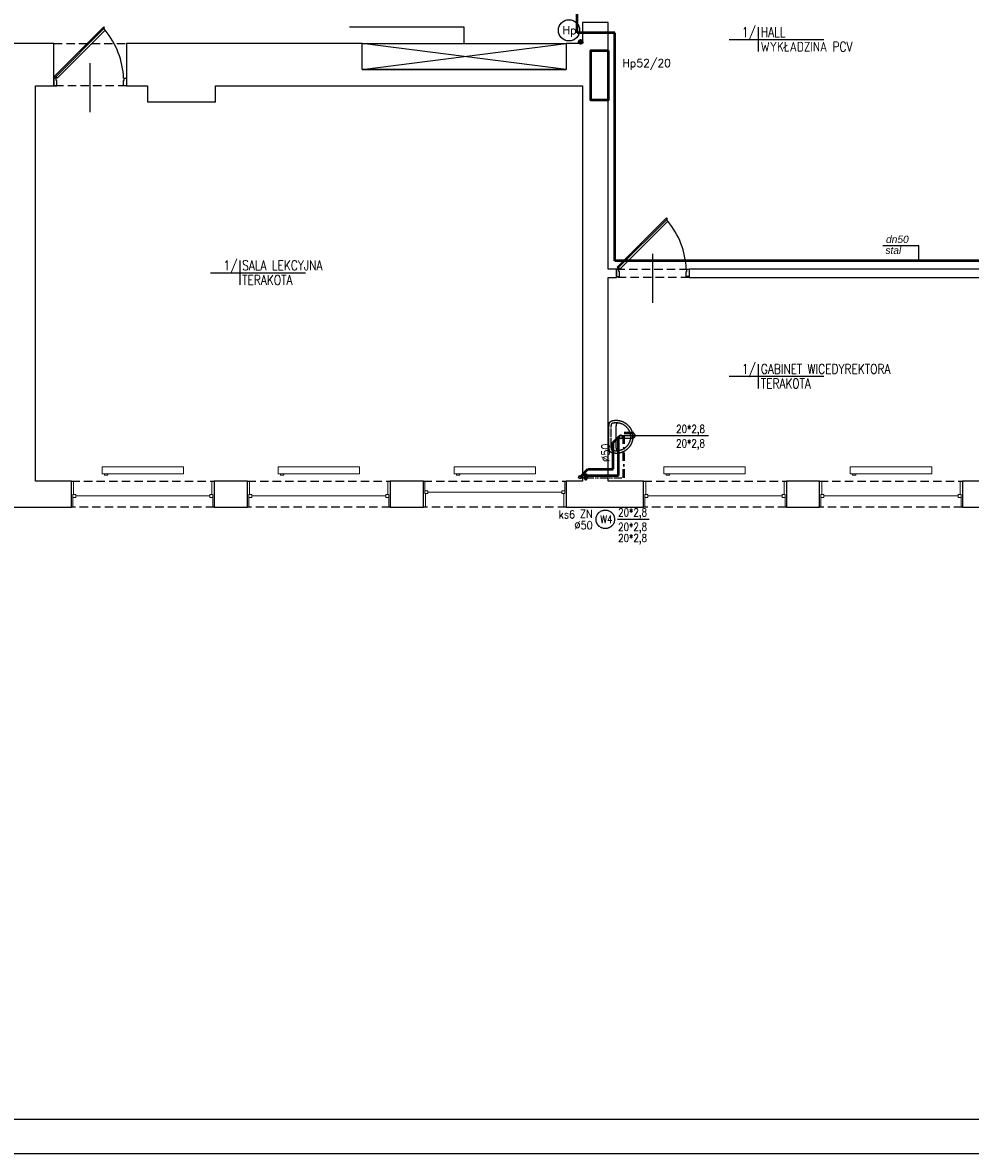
# Model space of a CAD drawing. Header units: millimetres. Extents: x 116 to 15750, y -6945 to 9999.
# Tile 141 of 150: x 3494 to 4926, y 7029 to 8738. Entities that reach past the tile are written whole.
import ezdxf
from ezdxf.enums import TextEntityAlignment as Align

# ---------------------------------------------------------------- set-up
doc = ezdxf.new("R2010")
doc.units = ezdxf.units.MM
for name, pattern in [('ACAD_ISO12W100', [21, 12, -3, 0, -3, 0, -3]), ('DASHDOT', [25.4, 12.7, -6.35, 0, -6.35]), ('DASHED', [19.05, 12.7, -6.35]), ('DASHED2', [0.375, 0.25, -0.125])]:
    doc.linetypes.add(name, pattern=pattern)
doc.layers.get('0').update_dxf_attribs({"color": 252})
for name, color, linetype in [('1-OPIS-POM', 252, 'Continuous'), ('I-DRZWI', 252, 'Continuous'), ('I-NAD', 252, 'DASHED'), ('I-OKNA', 252, 'Continuous'), ('I-OPIS', 252, 'Continuous'), ('I-SCIANA', 252, 'Continuous'), ('I-WIDOK', 252, 'Continuous'), ('IS cwu', 3, 'DASHDOT'), ('IS cwu cyrkulacja', 3, 'ACAD_ISO12W100'), ('IS KAN PODŁCZENIA', 33, 'Continuous'), ('IS KAN_S_OPIS', 2, 'Continuous'), ('IS KAN_SAN_RURY', 1, 'Continuous'), ('IS opis woda', 7, 'DASHED2'), ('IS woda hydranty', 4, 'CIRC'), ('MK_IS W_CWU', 5, 'DASHED'), ('MK_IS W_Z', 5, 'Continuous'), ('TABELKA', 252, 'Continuous')]:
    doc.layers.add(name, color=color, linetype=linetype)
for name, color, linetype, lineweight in [('I-C.O', 252, 'Continuous', 15), ('IS w', 5, 'Continuous', 50), ('IS woda w', 5, 'Continuous', 40)]:
    doc.layers.add(name, color=color, linetype=linetype, lineweight=lineweight)
doc.styles.add('GENERATED_STYLE_6', font='ariali.ttf')
doc.styles.add('ROMANS', font='romans.shx', dxfattribs={"width": 0.75})
doc.styles.get("Standard").update_dxf_attribs({"font": 'simplex.shx'})
doc.styles.add('TECH', font='simplex.shx')
doc.linetypes.add('CIRC', pattern='A,7,-1,["~",Standard,S=1,R=0,X=-0.3,Y=-0.6],-1', length=9)

# ---------------------------------------------------------------- blocks, each defined once
blk = doc.blocks.new('OPIS-POM')
for p, q in [((0, 25), (0, -25)), ((-60, 0), (135, 0))]:
    blk.add_line(p, q)
at = {"style": 'ROMANS', "width": 0.8, "flags": 4}
blk.add_attdef('NR', text='', height=20, dxfattribs=at).set_placement((-5, 5), align=Align.RIGHT)
blk.add_attdef('NAZWA', (5, 5), '', height=20, dxfattribs=at)
blk.add_attdef('POW.', text='', height=20, dxfattribs=at).set_placement((-5, -5), align=Align.TOP_RIGHT)
blk.add_attdef('POSADZKA', text='', height=20, dxfattribs=at).set_placement((5, -5), align=Align.TOP_LEFT)
blk = doc.blocks.new('D90')
blk.add_line((32.6, 45), (-28, 45))
for points in [[(-9.2, 87.2), (-9.2, 90), (0, 90), (0, 86.3), (-6.4, 86.3), (-6.4, 87.2)], [(-72.6, 61.8), (-11.7, 0.9), (-10.6, 2), (-71.5, 62.9)], [(-9.2, 2.8), (-9.2, 0), (0, 0), (0, 3.7), (-6.4, 3.7), (-6.4, 2.8)]]:
    blk.add_lwpolyline(points, close=True)
blk.add_lwpolyline([(-11.3, 2.7), (-9.5, 4.5), (-68.6, 63.5), (-70.3, 61.8)])
blk.add_arc((-4.6, -14.5), 100.9, 92.6186, 129.3487)
blk = doc.blocks.new('umywalk50')
for points in [[(11.4, -2.5), (11.1, -2.1), (10.9, -1.7), (10.7, -1.4), (10.5, -1), (10.4, -0.5), (10.4, 0), (-10.4, 0), (-31.3, 0), (-31.3, -0.5), (-31.4, -1), (-31.5, -1.4), (-31.7, -1.7), (-32, -2.1), (-32.3, -2.5)], [(-31.8, -15), (-31.7, -14.8), (-31.7, -14.6), (-31.6, -14.4), (-31.6, -14.2), (-31.5, -14), (-31.4, -13.9), (-31.3, -13.7), (-31.2, -13.5), (-31, -13.4), (-30.9, -13.3), (-30.7, -13.1), (-30.5, -13), (-30.3, -12.9), (-30.1, -12.8), (-29.8, -12.7), (-29.5, -12.6), (-29.2, -12.5), (-28.9, -12.4), (-28.5, -12.4), (-28.1, -12.3), (-27.6, -12.2), (-27.2, -12.2), (-26.7, -12.2), (-26.1, -12.1), (-25.5, -12.1), (-24.9, -12.1), (-24.2, -12), (-23.5, -12), (-22.8, -12), (-22, -12), (-10.5, -12), (1, -12), (1.8, -12), (2.6, -12), (3.3, -12), (4, -12.1), (4.6, -12.1), (5.2, -12.1), (5.7, -12.2), (6.2, -12.2), (6.7, -12.3), (7.1, -12.3), (7.5, -12.4), (7.9, -12.4), (8.3, -12.5), (8.6, -12.6), (8.9, -12.7), (9.1, -12.8), (9.4, -12.9), (9.6, -13), (9.8, -13.1), (9.9, -13.3), (10.1, -13.4), (10.2, -13.5), (10.3, -13.7), (10.4, -13.9), (10.5, -14), (10.6, -14.2), (10.7, -14.4), (10.7, -14.6), (10.8, -14.8), (10.8, -15)]]:
    blk.add_lwpolyline(points)
for points in [[(14.6, -12), (14.6, -12.4), (14.5, -12.7), (14.5, -13.1), (14.5, -13.5), (14.5, -13.8), (14.5, -14.2), (14.4, -14.5), (14.4, -14.9), (14.3, -15.3), (14.3, -15.6), (14.2, -16), (14.2, -16.3), (14.1, -16.7), (14.1, -17), (14, -17.4), (13.9, -17.7), (13.8, -18), (13.7, -18.4), (13.6, -18.7), (13.5, -19.1), (13.4, -19.4), (13.3, -19.7), (13.2, -20), (13.1, -20.4), (13, -20.7), (12.9, -21), (12.8, -21.3), (12.6, -21.7), (12.5, -22), (12.3, -22.3), (12.2, -22.6), (12, -22.9), (11.9, -23.2), (11.7, -23.5), (11.6, -23.8), (11.4, -24.1), (11.2, -24.4), (11.1, -24.7), (10.9, -25), (10.7, -25.3), (10.5, -25.6), (10.3, -25.9), (10.2, -26.2), (10, -26.5), (9.8, -26.7), (9.6, -27), (9.3, -27.3), (9.1, -27.5), (8.9, -27.8), (8.7, -28.1), (8.5, -28.3), (8.3, -28.6), (8, -28.8), (7.8, -29.1), (7.6, -29.3), (7.3, -29.6), (7.1, -29.8), (6.8, -30.1), (6.6, -30.3), (6.3, -30.5), (6.1, -30.8), (5.8, -31), (5.6, -31.2), (5.3, -31.4), (5.1, -31.6), (4.8, -31.8), (4.5, -32), (4.2, -32.2), (4, -32.4), (3.7, -32.6), (3.4, -32.8), (3.1, -33), (2.8, -33.2), (2.5, -33.4), (2.2, -33.6), (1.9, -33.7), (1.6, -33.9), (1.3, -34.1), (1, -34.2), (0.7, -34.4), (0.4, -34.5), (0.1, -34.7), (-0.2, -34.8), (-0.5, -35), (-0.8, -35.1), (-1.1, -35.2), (-1.5, -35.4), (-1.8, -35.5), (-2.1, -35.6), (-2.4, -35.7), (-2.8, -35.8), (-3.1, -35.9), (-3.4, -36), (-3.8, -36.1), (-4.1, -36.2), (-4.5, -36.3), (-4.8, -36.4), (-5.1, -36.5), (-5.5, -36.5), (-5.8, -36.6), (-6.2, -36.7), (-6.5, -36.7), (-6.9, -36.8), (-7.2, -36.8), (-7.6, -36.9), (-7.9, -36.9), (-8.3, -37), (-8.7, -37), (-9, -37), (-9.4, -37), (-9.7, -37), (-10.1, -37), (-10.5, -37), (-10.5, -37), (-10.8, -37), (-11.2, -37), (-11.6, -37), (-11.9, -37), (-12.3, -37), (-12.7, -37), (-13, -36.9), (-13.4, -36.9), (-13.7, -36.8), (-14.1, -36.8), (-14.4, -36.7), (-14.8, -36.7), (-15.1, -36.6), (-15.5, -36.5), (-15.8, -36.5), (-16.2, -36.4), (-16.5, -36.3), (-16.8, -36.2), (-17.2, -36.1), (-17.5, -36), (-17.8, -35.9), (-18.2, -35.8), (-18.5, -35.7), (-18.8, -35.6), (-19.2, -35.5), (-19.5, -35.4), (-19.8, -35.2), (-20.1, -35.1), (-20.4, -35), (-20.8, -34.8), (-21.1, -34.7), (-21.4, -34.5), (-21.7, -34.4), (-22, -34.2), (-22.3, -34.1), (-22.6, -33.9), (-22.9, -33.7), (-23.2, -33.6), (-23.5, -33.4), (-23.8, -33.2), (-24.1, -33), (-24.3, -32.8), (-24.6, -32.6), (-24.9, -32.4), (-25.2, -32.2), (-25.5, -32), (-25.7, -31.8), (-26, -31.6), (-26.3, -31.4), (-26.5, -31.2), (-26.8, -31), (-27, -30.8), (-27.3, -30.5), (-27.6, -30.3), (-27.8, -30.1), (-28, -29.8), (-28.3, -29.6), (-28.5, -29.3), (-28.8, -29.1), (-29, -28.8), (-29.2, -28.6), (-29.4, -28.3), (-29.7, -28.1), (-29.9, -27.8), (-30.1, -27.5), (-30.3, -27.3), (-30.5, -27), (-30.7, -26.7), (-30.9, -26.4), (-31.1, -26.2), (-31.3, -25.9), (-31.5, -25.6), (-31.7, -25.3), (-31.8, -25), (-32, -24.7), (-32.2, -24.4), (-32.4, -24.1), (-32.5, -23.8), (-32.7, -23.5), (-32.8, -23.2), (-33, -22.9), (-33.1, -22.6), (-33.3, -22.3), (-33.4, -22), (-33.6, -21.7), (-33.7, -21.3), (-33.8, -21), (-34, -20.7), (-34.1, -20.4), (-34.2, -20), (-34.3, -19.7), (-34.4, -19.4), (-34.5, -19), (-34.6, -18.7), (-34.7, -18.4), (-34.8, -18), (-34.9, -17.7), (-34.9, -17.3), (-35, -17), (-35.1, -16.7), (-35.1, -16.3), (-35.2, -16), (-35.2, -15.6), (-35.3, -15.3), (-35.3, -14.9), (-35.4, -14.5), (-35.4, -14.2), (-35.4, -13.8), (-35.5, -13.5), (-35.5, -13.1), (-35.5, -12.7), (-35.5, -12.4), (-35.5, -12), (-35.5, -12), (-35.5, -11.7), (-35.5, -11.2), (-35.5, -10.7), (-35.4, -10.2), (-35.4, -9.6), (-35.4, -9.2), (-35.3, -8.7), (-35.3, -8.4), (-35.2, -8), (-35.2, -7.5), (-35.1, -7.1), (-35, -6.7), (-34.9, -6.4), (-34.8, -6), (-34.7, -5.6), (-34.6, -5.3), (-34.5, -5), (-34.4, -4.7), (-34.2, -4.4), (-34, -4.1), (-33.9, -3.9), (-33.7, -3.6), (-33.5, -3.4), (-33.2, -3.2), (-33, -3), (-32.7, -2.8), (-32.5, -2.6), (-32.1, -2.4), (-31.8, -2.3), (-31.5, -2.1), (-31.1, -2), (-30.7, -1.8), (-30.3, -1.7), (-29.8, -1.6), (-29.4, -1.5), (-29.4, -1.5), (-29, -1.4), (-28.6, -1.4), (-28.2, -1.3), (-27.8, -1.2), (-27.4, -1.2), (-26.9, -1.1), (-26.5, -1.1), (-26, -1), (-25.6, -1), (-25.1, -1), (-24.6, -1), (-10.5, -1), (3.7, -1), (4.2, -1), (4.6, -1), (5.1, -1.1), (5.5, -1.1), (6, -1.1), (6.4, -1.2), (6.8, -1.2), (7.3, -1.3), (7.7, -1.4), (8, -1.4), (8.4, -1.5), (8.9, -1.6), (9.3, -1.7), (9.8, -1.8), (10.2, -2), (10.5, -2.1), (10.9, -2.3), (11.2, -2.4), (11.5, -2.6), (11.8, -2.8), (12.1, -3), (12.3, -3.2), (12.5, -3.4), (12.7, -3.6), (12.9, -3.9), (13.1, -4.1), (13.3, -4.4), (13.4, -4.7), (13.5, -5), (13.7, -5.3), (13.8, -5.7), (13.9, -6), (14, -6.4), (14.1, -6.7), (14.2, -7.1), (14.2, -7.5), (14.3, -8), (14.4, -8.4), (14.4, -8.7), (14.4, -9.2), (14.5, -9.7), (14.5, -10.2), (14.5, -10.7), (14.5, -11.2), (14.6, -11.7)], [(-10.5, -33.5), (-11, -33.5), (-11.6, -33.5), (-12.1, -33.5), (-12.7, -33.4), (-13.1, -33.4), (-13.5, -33.3), (-13.9, -33.2), (-14.3, -33.2), (-14.7, -33.1), (-15.1, -33), (-15.5, -32.9), (-15.9, -32.8), (-16.3, -32.7), (-16.7, -32.6), (-17.1, -32.5), (-17.5, -32.4), (-17.9, -32.2), (-18.3, -32.1), (-18.7, -31.9), (-19.1, -31.7), (-19.5, -31.5), (-19.9, -31.3), (-20.3, -31.1), (-20.7, -30.9), (-21.1, -30.7), (-21.4, -30.5), (-21.8, -30.3), (-22.1, -30.1), (-22.5, -29.8), (-22.8, -29.6), (-23.2, -29.4), (-23.5, -29.1), (-23.8, -28.9), (-24.1, -28.6), (-24.4, -28.3), (-24.7, -28.1), (-25.1, -27.8), (-25.4, -27.5), (-25.7, -27.2), (-26, -26.9), (-26.3, -26.6), (-26.6, -26.3), (-26.8, -25.9), (-27.1, -25.6), (-27.4, -25.3), (-27.6, -24.9), (-27.9, -24.6), (-28.1, -24.2), (-28.4, -23.9), (-28.6, -23.5), (-28.9, -23.2), (-29.9, -21.3), (-30, -20.9), (-30.2, -20.6), (-30.4, -20.2), (-30.5, -19.8), (-30.7, -19.4), (-30.8, -19), (-30.9, -18.7), (-31, -18.3), (-31.2, -17.9), (-31.3, -17.5), (-31.4, -17.1), (-31.5, -16.7), (-31.5, -16.3), (-31.6, -15.9), (-31.7, -15.6), (-31.8, -15.2), (-31.8, -14.8), (-31.9, -14.4), (-31.9, -14), (-31.9, -13.6), (-32, -13.2), (-32, -12.8), (-32, -12.4), (-32, -11.9), (-32, -11.5), (-32, -11.1), (-32, -10.7), (-31.9, -10.3), (-31.9, -9.9), (-31.9, -9.5), (-31.8, -9), (-31.8, -8.6), (-31.7, -8.2), (-31.7, -7.8), (-31.6, -7.4), (-31.5, -7), (-31.4, -6.6), (-31.2, -6.3), (-31, -6.1), (-30.8, -5.8), (-30.5, -5.6), (-30.2, -5.4), (-29.9, -5.3), (-29.5, -5.1), (-29.2, -5), (-28.8, -4.9), (-28.4, -4.8), (-27.9, -4.7), (-27.5, -4.7), (-27.1, -4.6), (-26.7, -4.6), (-26.3, -4.6), (-25.9, -4.5), (-25.5, -4.5), (-25.2, -4.5), (-24.9, -4.5), (-24.6, -4.5), (-10.5, -4.5), (3.7, -4.5), (4, -4.5), (4.3, -4.5), (4.6, -4.5), (5, -4.5), (5.4, -4.6), (5.8, -4.6), (6.2, -4.6), (6.6, -4.7), (7, -4.7), (7.4, -4.8), (7.8, -4.9), (8.2, -5), (8.6, -5.1), (9, -5.3), (9.3, -5.4), (9.6, -5.6), (9.9, -5.8), (10.1, -6.1), (10.3, -6.3), (10.4, -6.6), (10.5, -7), (10.6, -7.4), (10.7, -7.8), (10.8, -8.2), (10.9, -8.6), (10.9, -9), (10.9, -9.5), (11, -9.9), (11, -10.3), (11, -10.7), (11, -11.1), (11, -11.5), (11, -11.9), (11, -12.4), (11, -12.8), (11, -13.2), (11, -13.6), (11, -14), (10.9, -14.4), (10.9, -14.8), (10.8, -15.2), (10.7, -15.6), (10.7, -16), (10.6, -16.3), (10.5, -16.7), (10.4, -17.1), (10.3, -17.5), (10.2, -17.9), (10.1, -18.3), (10, -18.7), (9.8, -19), (9.7, -19.4), (9.6, -19.8), (9.4, -20.2), (9.3, -20.6), (9.1, -20.9), (8.9, -21.3), (8.9, -21.3), (7.9, -23.2), (7.7, -23.5), (7.5, -23.9), (7.2, -24.2), (7, -24.6), (6.7, -24.9), (6.4, -25.3), (6.2, -25.6), (5.9, -25.9), (5.6, -26.3), (5.3, -26.6), (5, -26.9), (4.7, -27.2), (4.4, -27.5), (4.1, -27.8), (3.8, -28.1), (3.5, -28.3), (3.2, -28.6), (2.9, -28.9), (2.5, -29.1), (2.2, -29.4), (1.9, -29.6), (1.5, -29.8), (1.2, -30.1), (0.9, -30.3), (0.5, -30.5), (0.1, -30.7), (-0.2, -30.9), (-0.6, -31.1), (-1, -31.3), (-1.4, -31.5), (-1.8, -31.7), (-2.3, -31.9), (-2.7, -32.1), (-3.1, -32.2), (-3.1, -32.2), (-3.5, -32.4), (-3.9, -32.5), (-4.3, -32.6), (-4.7, -32.7), (-5.1, -32.8), (-5.5, -32.9), (-5.8, -33), (-6.2, -33.1), (-6.6, -33.2), (-7, -33.2), (-7.4, -33.3), (-7.9, -33.4), (-8.3, -33.4), (-8.8, -33.5), (-9.4, -33.5), (-9.9, -33.5)], [(-8.2, -19), (-8.2, -19), (-8.2, -18.9), (-8.2, -18.9), (-8.2, -18.9), (-8.2, -18.9), (-8.2, -18.8), (-8.2, -18.8), (-8.2, -18.8), (-8.2, -18.8), (-8.2, -18.7), (-8.2, -18.7), (-8.2, -18.7), (-8.2, -18.7), (-8.2, -18.6), (-8.2, -18.6), (-8.2, -18.6), (-8.2, -18.6), (-8.2, -18.5), (-8.2, -18.5), (-8.2, -18.5), (-8.2, -18.5), (-8.2, -18.4), (-8.3, -18.4), (-8.3, -18.4), (-8.3, -18.4), (-8.3, -18.3), (-8.3, -18.3), (-8.3, -18.3), (-8.3, -18.3), (-8.3, -18.2), (-8.3, -18.2), (-8.3, -18.2), (-8.3, -18.2), (-8.3, -18.1), (-8.4, -18.1), (-8.4, -18.1), (-8.4, -18.1), (-8.4, -18), (-8.4, -18), (-8.4, -18), (-8.4, -18), (-8.4, -17.9), (-8.4, -17.9), (-8.5, -17.9), (-8.5, -17.9), (-8.5, -17.8), (-8.5, -17.8), (-8.5, -17.8), (-8.5, -17.8), (-8.5, -17.8), (-8.6, -17.7), (-8.6, -17.7), (-8.6, -17.7), (-8.6, -17.7), (-8.6, -17.6), (-8.6, -17.6), (-8.6, -17.6), (-8.7, -17.6), (-8.7, -17.6), (-8.7, -17.5), (-8.7, -17.5), (-8.7, -17.5), (-8.7, -17.5), (-8.8, -17.5), (-8.8, -17.4), (-8.8, -17.4), (-8.8, -17.4), (-8.8, -17.4), (-8.9, -17.4), (-8.9, -17.3), (-8.9, -17.3), (-8.9, -17.3), (-8.9, -17.3), (-8.9, -17.3), (-9, -17.3), (-9, -17.2), (-9, -17.2), (-9, -17.2), (-9, -17.2), (-9.1, -17.2), (-9.1, -17.2), (-9.1, -17.1), (-9.1, -17.1), (-9.2, -17.1), (-9.2, -17.1), (-9.2, -17.1), (-9.2, -17.1), (-9.2, -17.1), (-9.3, -17), (-9.3, -17), (-9.3, -17), (-9.3, -17), (-9.4, -17), (-9.4, -17), (-9.4, -17), (-9.4, -16.9), (-9.4, -16.9), (-9.5, -16.9), (-9.5, -16.9), (-9.5, -16.9), (-9.5, -16.9), (-9.6, -16.9), (-9.6, -16.9), (-9.6, -16.9), (-9.6, -16.9), (-9.7, -16.8), (-9.7, -16.8), (-9.7, -16.8), (-9.7, -16.8), (-9.8, -16.8), (-9.8, -16.8), (-9.8, -16.8), (-9.8, -16.8), (-9.9, -16.8), (-9.9, -16.8), (-9.9, -16.8), (-9.9, -16.8), (-10, -16.8), (-10, -16.7), (-10, -16.7), (-10, -16.7), (-10.1, -16.7), (-10.1, -16.7), (-10.1, -16.7), (-10.1, -16.7), (-10.2, -16.7), (-10.2, -16.7), (-10.2, -16.7), (-10.3, -16.7), (-10.3, -16.7), (-10.3, -16.7), (-10.3, -16.7), (-10.4, -16.7), (-10.4, -16.7), (-10.4, -16.7), (-10.4, -16.7), (-10.5, -16.7), (-10.5, -16.7), (-10.5, -16.7), (-10.5, -16.7), (-10.6, -16.7), (-10.6, -16.7), (-10.6, -16.7), (-10.6, -16.7), (-10.7, -16.7), (-10.7, -16.7), (-10.7, -16.7), (-10.8, -16.7), (-10.8, -16.7), (-10.8, -16.7), (-10.8, -16.7), (-10.9, -16.7), (-10.9, -16.7), (-10.9, -16.7), (-10.9, -16.7), (-11, -16.7), (-11, -16.8), (-11, -16.8), (-11, -16.8), (-11.1, -16.8), (-11.1, -16.8), (-11.1, -16.8), (-11.1, -16.8), (-11.2, -16.8), (-11.2, -16.8), (-11.2, -16.8), (-11.2, -16.8), (-11.3, -16.8), (-11.3, -16.8), (-11.3, -16.8), (-11.3, -16.9), (-11.4, -16.9), (-11.4, -16.9), (-11.4, -16.9), (-11.4, -16.9), (-11.5, -16.9), (-11.5, -16.9), (-11.5, -16.9), (-11.5, -16.9), (-11.5, -17), (-11.6, -17), (-11.6, -17), (-11.6, -17), (-11.6, -17), (-11.7, -17), (-11.7, -17), (-11.7, -17.1), (-11.7, -17.1), (-11.8, -17.1), (-11.8, -17.1), (-11.8, -17.1), (-11.8, -17.1), (-11.8, -17.1), (-11.9, -17.2), (-11.9, -17.2), (-11.9, -17.2), (-11.9, -17.2), (-11.9, -17.2), (-12, -17.2), (-12, -17.3), (-12, -17.3), (-12, -17.3), (-12, -17.3), (-12.1, -17.3), (-12.1, -17.3), (-12.1, -17.4), (-12.1, -17.4), (-12.1, -17.4), (-12.2, -17.4), (-12.2, -17.4), (-12.2, -17.5), (-12.2, -17.5), (-12.2, -17.5), (-12.2, -17.5), (-12.3, -17.5), (-12.3, -17.6), (-12.3, -17.6), (-12.3, -17.6), (-12.3, -17.6), (-12.3, -17.6), (-12.4, -17.7), (-12.4, -17.7), (-12.4, -17.7), (-12.4, -17.7), (-12.4, -17.7), (-12.4, -17.8), (-12.4, -17.8), (-12.5, -17.8), (-12.5, -17.8), (-12.5, -17.9), (-12.5, -17.9), (-12.5, -17.9), (-12.5, -17.9), (-12.5, -18), (-12.5, -18), (-12.6, -18), (-12.6, -18), (-12.6, -18), (-12.6, -18.1), (-12.6, -18.1), (-12.6, -18.1), (-12.6, -18.1), (-12.6, -18.2), (-12.6, -18.2), (-12.6, -18.2), (-12.7, -18.2), (-12.7, -18.3), (-12.7, -18.3), (-12.7, -18.3), (-12.7, -18.3), (-12.7, -18.4), (-12.7, -18.4), (-12.7, -18.4), (-12.7, -18.4), (-12.7, -18.5), (-12.7, -18.5), (-12.7, -18.5), (-12.7, -18.5), (-12.7, -18.6), (-12.7, -18.6), (-12.8, -18.6), (-12.8, -18.7), (-12.8, -18.7), (-12.8, -18.7), (-12.8, -18.7), (-12.8, -18.8), (-12.8, -18.8), (-12.8, -18.8), (-12.8, -18.8), (-12.8, -18.9), (-12.8, -18.9), (-12.8, -18.9), (-12.8, -18.9), (-12.8, -19), (-12.8, -19), (-12.8, -19), (-12.8, -19), (-12.8, -19.1), (-12.8, -19.1), (-12.8, -19.1), (-12.8, -19.2), (-12.8, -19.2), (-12.8, -19.2), (-12.8, -19.2), (-12.8, -19.3), (-12.8, -19.3), (-12.8, -19.3), (-12.8, -19.3), (-12.8, -19.4), (-12.7, -19.4), (-12.7, -19.4), (-12.7, -19.4), (-12.7, -19.5), (-12.7, -19.5), (-12.7, -19.5), (-12.7, -19.5), (-12.7, -19.6), (-12.7, -19.6), (-12.7, -19.6), (-12.7, -19.6), (-12.7, -19.7), (-12.7, -19.7), (-12.7, -19.7), (-12.7, -19.7), (-12.6, -19.8), (-12.6, -19.8), (-12.6, -19.8), (-12.6, -19.8), (-12.6, -19.9), (-12.6, -19.9), (-12.6, -19.9), (-12.6, -19.9), (-12.6, -20), (-12.6, -20), (-12.5, -20), (-12.5, -20), (-12.5, -20.1), (-12.5, -20.1), (-12.5, -20.1), (-12.5, -20.1), (-12.5, -20.1), (-12.5, -20.2), (-12.4, -20.2), (-12.4, -20.2), (-12.4, -20.2), (-12.4, -20.3), (-12.4, -20.3), (-12.4, -20.3), (-12.4, -20.3), (-12.3, -20.3), (-12.3, -20.4), (-12.3, -20.4), (-12.3, -20.4), (-12.3, -20.4), (-12.3, -20.5), (-12.2, -20.5), (-12.2, -20.5), (-12.2, -20.5), (-12.2, -20.5), (-12.2, -20.6), (-12.2, -20.6), (-12.1, -20.6), (-12.1, -20.6), (-12.1, -20.6), (-12.1, -20.6), (-12.1, -20.7), (-12, -20.7), (-12, -20.7), (-12, -20.7), (-12, -20.7), (-12, -20.8), (-11.9, -20.8), (-11.9, -20.8), (-11.9, -20.8), (-11.9, -20.8), (-11.9, -20.8), (-11.8, -20.9), (-11.8, -20.9), (-11.8, -20.9), (-11.8, -20.9), (-11.8, -20.9), (-11.7, -20.9), (-11.7, -20.9), (-11.7, -21), (-11.7, -21), (-11.6, -21), (-11.6, -21), (-11.6, -21), (-11.6, -21), (-11.6, -21), (-11.5, -21), (-11.5, -21.1), (-11.5, -21.1), (-11.5, -21.1), (-11.4, -21.1), (-11.4, -21.1), (-11.4, -21.1), (-11.4, -21.1), (-11.3, -21.1), (-11.3, -21.1), (-11.3, -21.2), (-11.3, -21.2), (-11.2, -21.2), (-11.2, -21.2), (-11.2, -21.2), (-11.2, -21.2), (-11.1, -21.2), (-11.1, -21.2), (-11.1, -21.2), (-11.1, -21.2), (-11, -21.2), (-11, -21.2), (-11, -21.2), (-11, -21.2), (-10.9, -21.3), (-10.9, -21.3), (-10.9, -21.3), (-10.9, -21.3), (-10.8, -21.3), (-10.8, -21.3), (-10.8, -21.3), (-10.8, -21.3), (-10.7, -21.3), (-10.7, -21.3), (-10.7, -21.3), (-10.7, -21.3), (-10.6, -21.3), (-10.6, -21.3), (-10.6, -21.3), (-10.5, -21.3), (-10.5, -21.3), (-10.5, -21.3), (-10.5, -21.3), (-10.4, -21.3), (-10.4, -21.3), (-10.4, -21.3), (-10.4, -21.3), (-10.3, -21.3), (-10.3, -21.3), (-10.3, -21.3), (-10.3, -21.3), (-10.2, -21.3), (-10.2, -21.3), (-10.2, -21.3), (-10.2, -21.3), (-10.1, -21.3), (-10.1, -21.3), (-10.1, -21.3), (-10, -21.3), (-10, -21.3), (-10, -21.2), (-10, -21.2), (-9.9, -21.2), (-9.9, -21.2), (-9.9, -21.2), (-9.9, -21.2), (-9.8, -21.2), (-9.8, -21.2), (-9.8, -21.2), (-9.8, -21.2), (-9.7, -21.2), (-9.7, -21.2), (-9.7, -21.2), (-9.7, -21.2), (-9.6, -21.1), (-9.6, -21.1), (-9.6, -21.1), (-9.6, -21.1), (-9.5, -21.1), (-9.5, -21.1), (-9.5, -21.1), (-9.5, -21.1), (-9.5, -21.1), (-9.4, -21), (-9.4, -21), (-9.4, -21), (-9.4, -21), (-9.3, -21), (-9.3, -21), (-9.3, -21), (-9.3, -21), (-9.2, -20.9), (-9.2, -20.9), (-9.2, -20.9), (-9.2, -20.9), (-9.2, -20.9), (-9.1, -20.9), (-9.1, -20.9), (-9.1, -20.8), (-9.1, -20.8), (-9.1, -20.8), (-9, -20.8), (-9, -20.8), (-9, -20.8), (-9, -20.7), (-9, -20.7), (-8.9, -20.7), (-8.9, -20.7), (-8.9, -20.7), (-8.9, -20.7), (-8.9, -20.6), (-8.8, -20.6), (-8.8, -20.6), (-8.8, -20.6), (-8.8, -20.6), (-8.8, -20.5), (-8.7, -20.5), (-8.7, -20.5), (-8.7, -20.5), (-8.7, -20.5), (-8.7, -20.4), (-8.7, -20.4), (-8.6, -20.4), (-8.6, -20.4), (-8.6, -20.4), (-8.6, -20.3), (-8.6, -20.3), (-8.6, -20.3), (-8.6, -20.3), (-8.5, -20.2), (-8.5, -20.2), (-8.5, -20.2), (-8.5, -20.2), (-8.5, -20.2), (-8.5, -20.1), (-8.5, -20.1), (-8.4, -20.1), (-8.4, -20.1), (-8.4, -20), (-8.4, -20), (-8.4, -20), (-8.4, -20), (-8.4, -19.9), (-8.4, -19.9), (-8.4, -19.9), (-8.3, -19.9), (-8.3, -19.8), (-8.3, -19.8), (-8.3, -19.8), (-8.3, -19.8), (-8.3, -19.7), (-8.3, -19.7), (-8.3, -19.7), (-8.3, -19.7), (-8.3, -19.6), (-8.3, -19.6), (-8.3, -19.6), (-8.2, -19.6), (-8.2, -19.5), (-8.2, -19.5), (-8.2, -19.5), (-8.2, -19.5), (-8.2, -19.4), (-8.2, -19.4), (-8.2, -19.4), (-8.2, -19.4), (-8.2, -19.3), (-8.2, -19.3), (-8.2, -19.3), (-8.2, -19.3), (-8.2, -19.2), (-8.2, -19.2), (-8.2, -19.2), (-8.2, -19.2), (-8.2, -19.1), (-8.2, -19.1), (-8.2, -19.1), (-8.2, -19.1), (-8.2, -19), (-8.2, -19)]]:
    blk.add_lwpolyline(points, close=True)

msp = doc.modelspace()

# ---------------------------------------------------------------- linework, layer by layer
at = {"color": 251, "lineweight": 0, "true_color": 0x535353}
msp.add_lwpolyline([(3783.6, 8618), (3785.1, 8619.5)], dxfattribs=at)
at = {"layer": 'I-C.O'}
for points in [[(3613.7, 8066.6), (3736.8, 8066.6), (3736.8, 8056.2)], [(3613.7, 8066.6), (3613.7, 8056.2)], [(3879.7, 8066.6), (4002.8, 8066.6), (4002.8, 8056.2)], [(3879.7, 8066.6), (3879.7, 8056.2)], [(4145.7, 8066.6), (4268.8, 8066.6), (4268.8, 8056.2)], [(4145.7, 8066.6), (4145.7, 8056.2)], [(4462.6, 8066.6), (4585.8, 8066.6), (4585.8, 8056.2)], [(4462.6, 8066.6), (4462.6, 8056.2)], [(4744.3, 8066.6), (4867.6, 8066.6), (4867.6, 8056.2)], [(4744.3, 8066.6), (4744.3, 8056.2)], [(3613.7, 8056.2), (3736.8, 8056.2)], [(3617.3, 8056.2), (3617.3, 8053.8), (3622.3, 8053.8)], [(3622.3, 8056.2), (3622.3, 8053.8)], [(3879.7, 8056.2), (4002.8, 8056.2)], [(3883.3, 8056.2), (3883.3, 8053.8), (3888.3, 8053.8)], [(3888.3, 8056.2), (3888.3, 8053.8)], [(4145.7, 8056.2), (4268.8, 8056.2)], [(4149.3, 8056.2), (4149.3, 8053.8), (4154.3, 8053.8)], [(4154.3, 8056.2), (4154.3, 8053.8)], [(4462.6, 8056.2), (4585.8, 8056.2)], [(4466.3, 8056.2), (4466.3, 8053.8), (4471.2, 8053.8)], [(4471.2, 8056.2), (4471.2, 8053.8)], [(4744.3, 8056.2), (4867.6, 8056.2)], [(4748, 8056.2), (4748, 8053.8), (4752.9, 8053.8)], [(4752.9, 8056.2), (4752.9, 8053.8)]]:
    msp.add_lwpolyline(points, dxfattribs=at)
at = {"layer": 'I-NAD'}
for points in [[(3540.8, 8706.3), (3650.8, 8706.3)], [(3650.8, 8642.6), (3540.8, 8642.6)], [(4391.1, 8365.3), (4501.1, 8365.3)], [(4501.1, 8352.9), (4391.1, 8352.9)], [(3567.4, 8044.9), (3783.1, 8044.9)], [(3833.4, 8044.9), (4049.1, 8044.9)], [(4099.4, 8044.9), (4315.1, 8044.9)], [(4432.1, 8044.9), (4647.9, 8044.9)], [(4698.1, 8044.9), (4913.8, 8044.9)], [(3783.1, 8005.8), (3567.4, 8005.8)], [(4049.1, 8005.8), (3833.4, 8005.8)], [(4315.1, 8005.8), (4099.4, 8005.8)], [(4647.9, 8005.8), (4432.1, 8005.8)], [(4913.8, 8005.8), (4698.1, 8005.8)]]:
    msp.add_lwpolyline(points, dxfattribs=at)
at = {"layer": 'I-OKNA', "lineweight": 0}
for points in [[(3567.4, 8044.9), (3570.7, 8044.9)], [(3570.7, 8024.8), (3570.7, 8044.9)], [(3779.8, 8024.8), (3779.8, 8044.9)], [(3783.1, 8044.9), (3779.8, 8044.9)], [(3833.4, 8044.9), (3836.7, 8044.9)], [(3836.7, 8024.8), (3836.7, 8044.9)], [(4045.7, 8024.8), (4045.7, 8044.9)], [(4049.1, 8044.9), (4045.7, 8044.9)], [(4099.4, 8044.9), (4101.4, 8044.9)], [(4101.4, 8044.9), (4101.4, 8026), (4105.9, 8026)], [(4313.1, 8044.9), (4313.1, 8026)], [(4315, 8044.9), (4313.1, 8044.9)], [(4432.1, 8044.9), (4435.4, 8044.9)], [(4435.4, 8024.8), (4435.4, 8044.9)], [(4644.5, 8024.8), (4644.5, 8044.9)], [(4647.9, 8044.9), (4644.5, 8044.9)], [(4647.9, 8044.2), (4648.4, 8044.9)], [(4698.1, 8044.9), (4701.4, 8044.9)], [(4701.4, 8024.8), (4701.4, 8044.9)], [(4910.5, 8024.8), (4910.5, 8044.9)], [(4913.8, 8044.9), (4910.5, 8044.9)], [(3569.4, 8005.8), (3569.4, 8024.8), (3573.9, 8024.8)], [(3569.4, 8020.3), (3573.9, 8020.3)], [(3573.9, 8020.3), (3573.9, 8024.8)], [(3573.9, 8022.5), (3776.6, 8022.5)], [(3776.6, 8024.8), (3781.2, 8024.8)], [(3776.6, 8020.3), (3776.6, 8024.8)], [(3781.2, 8020.3), (3776.6, 8020.3)], [(3781.2, 8005.8), (3781.2, 8024.8)], [(3839.9, 8024.8), (3835.4, 8024.8)], [(3835.4, 8005.8), (3835.4, 8024.8)], [(3835.4, 8020.3), (3839.9, 8020.3)], [(3839.9, 8020.3), (3839.9, 8024.8)], [(4042.6, 8022.5), (3839.9, 8022.5)], [(4042.6, 8020.3), (4042.6, 8024.8)], [(4047.1, 8005.8), (4047.1, 8024.8), (4042.6, 8024.8)], [(4047.1, 8020.3), (4042.6, 8020.3)], [(4101.4, 8030.5), (4105.9, 8030.5)], [(4102.6, 8026), (4102.6, 8005.8)], [(4105.9, 8030.5), (4105.9, 8026)], [(4105.9, 8028.2), (4308.6, 8028.2)], [(4308.6, 8030.5), (4308.6, 8026)], [(4313.1, 8030.5), (4308.6, 8030.5)], [(4308.6, 8026), (4313.1, 8026)], [(4311.7, 8026), (4311.7, 8005.8)], [(4438.7, 8024.8), (4434.1, 8024.8)], [(4434.1, 8005.8), (4434.1, 8024.8)], [(4434.1, 8020.3), (4438.7, 8020.3)], [(4438.7, 8020.3), (4438.7, 8024.8)], [(4641.3, 8022.5), (4438.7, 8022.5)], [(4641.3, 8020.3), (4641.3, 8024.8)], [(4645.8, 8005.8), (4645.8, 8024.8), (4641.3, 8024.8)], [(4645.8, 8020.3), (4641.3, 8020.3)], [(4704.6, 8024.8), (4700.1, 8024.8)], [(4700.1, 8005.8), (4700.1, 8024.8)], [(4700.1, 8020.3), (4704.6, 8020.3)], [(4704.6, 8020.3), (4704.6, 8024.8)], [(4907.3, 8022.5), (4704.6, 8022.5)], [(4907.3, 8020.3), (4907.3, 8024.8)], [(4911.8, 8005.8), (4911.8, 8024.8), (4907.3, 8024.8)], [(4911.8, 8020.3), (4907.3, 8020.3)], [(3567.4, 8005.8), (3569.4, 8005.8)], [(3783, 8005.8), (3781.2, 8005.8)], [(3833.5, 8005.8), (3835.4, 8005.8)], [(4049.1, 8005.8), (4047.1, 8005.8)], [(4099.4, 8005.8), (4102.6, 8005.8)], [(4315.1, 8005.8), (4311.7, 8005.8)], [(4432.3, 8005.8), (4434.1, 8005.8)], [(4647.9, 8005.8), (4645.8, 8005.8)], [(4696.6, 8005.8), (4698.1, 8007.5)], [(4698.2, 8005.8), (4700.1, 8005.8)], [(4913.8, 8005.8), (4911.8, 8005.8)]]:
    msp.add_lwpolyline(points, dxfattribs=at)
at = {"layer": 'I-OPIS'}
msp.add_lwpolyline([(4161, 8706.3), (4161, 8731), (3987.7, 8731)], dxfattribs=at)
at = {"layer": 'I-SCIANA', "linetype": 'Continuous', "lineweight": 25}
for points in [[(4339.7, 8737.9), (4339.7, 8706.3)], [(4378.7, 8365.3), (4378.7, 8737.9), (4339.7, 8737.9)], [(3540.8, 8706.3), (3443.2, 8706.3), (3443.2, 8667.2)], [(3540.8, 8642.6), (3540.8, 8706.3)], [(3540.8, 8642.6), (3540.8, 8706.3)], [(4007, 8706.3), (3650.8, 8706.3), (3650.8, 8642.6)], [(4007, 8667.2), (4007, 8706.3)], [(4339.7, 8706.3), (4315.1, 8706.3), (4315.1, 8667.2)], [(4315.1, 8667.2), (4007, 8667.2)], [(4007, 8667.2), (4315.1, 8667.2)], [(3513, 8642.6), (3540.8, 8642.6)], [(3513, 8044.9), (3513, 8642.6)], [(3650.8, 8642.6), (3682.4, 8642.6)], [(3682.4, 8618), (3785.1, 8618), (3785.1, 8642.6)], [(3682.4, 8642.6), (3682.4, 8618)], [(3785.1, 8642.6), (4339.7, 8642.6)], [(4339.7, 8642.6), (4339.7, 8044.9)], [(4378.7, 8352.9), (4391.1, 8352.9), (4391.1, 8365.3), (4378.7, 8365.3)], [(5015.5, 8365.3), (4501.1, 8365.3), (4501.1, 8352.9)], [(4378.7, 8044.9), (4378.7, 8352.9)], [(4501.1, 8352.9), (5015.5, 8352.9)], [(3480.1, 8044.9), (3450.3, 8044.9), (3450.3, 8005.8), (3567.4, 8005.8), (3567.4, 8044.9)], [(3567.4, 8044.9), (3513, 8044.9)], [(4339.7, 8044.9), (4315.1, 8044.9), (4315.1, 8005.8), (4432.1, 8005.8), (4432.1, 8044.9)], [(4432.1, 8044.9), (4378.7, 8044.9)], [(5015.5, 8044.9), (4913.8, 8044.9), (4913.8, 8005.8), (5054.5, 8005.8)]]:
    msp.add_lwpolyline(points, dxfattribs=at)
for points in [[(3783.1, 8005.8), (3833.4, 8005.8), (3833.4, 8044.9), (3783.1, 8044.9)], [(4049.1, 8005.8), (4099.4, 8005.8), (4099.4, 8044.9), (4049.1, 8044.9)], [(4647.9, 8005.8), (4698.1, 8005.8), (4698.1, 8044.9), (4647.9, 8044.9)]]:
    msp.add_lwpolyline(points, close=True, dxfattribs=at)
at = {"layer": 'I-WIDOK'}
for points in [[(4006.9, 8706.2), (4315.1, 8706.3)], [(4006.9, 8667.3), (4315.1, 8706.3)], [(4315.1, 8667.3), (4006.9, 8706.3)]]:
    msp.add_lwpolyline(points, dxfattribs=at)
at = {"layer": 'IS cwu', "lineweight": 50}
for p in [(4402.3, 8050.1), (4415.2, 8117.6)]:
    msp.add_line(p, (4402.3, 8117.6), dxfattribs=at)
at = {"layer": 'IS cwu', "lineweight": 50, "ltscale": 3}
msp.add_circle((4344.8, 8050.1), 1.5, dxfattribs=at)
at = {"layer": 'IS cwu cyrkulacja'}
msp.add_line((4344.8, 8050.1), (4402.3, 8050.1), dxfattribs=at)
msp.add_circle((4344.8, 8047.4), 1, dxfattribs=at)
at = {"layer": 'IS KAN PODŁCZENIA', "lineweight": 50}
for p, q in [((4386, 8103.2), (4395.1, 8112.4)), ((4386, 8062.8), (4386, 8103.2)), ((4336.3, 8051.1), (4348, 8062.8)), ((4348, 8062.8), (4386, 8062.8))]:
    msp.add_line(p, q, dxfattribs=at)
at = {"layer": 'IS KAN_S_OPIS'}
msp.add_circle((4319.4, 8726.2), 16, dxfattribs=at)
at = {"layer": 'IS KAN_SAN_RURY', "linetype": 'Continuous'}
msp.add_circle((4336.3, 8051.1), 2.5, dxfattribs=at)
at = {"layer": 'IS opis woda'}
for p, q in [((4793.4, 8401), (4848, 8401)), ((4848, 8377.7), (4848, 8401)), ((4530.1, 8113.2), (4394.8, 8113.2)), ((4440.4, 7987.2), (4392.7, 7987.2))]:
    msp.add_line(p, q, dxfattribs=at)
msp.add_circle((4374.2, 7987.2), 14, dxfattribs=at)
at = {"layer": 'IS w'}
msp.add_lwpolyline([(4378.6, 8695.6), (4378.6, 8620.6), (4352.6, 8620.6), (4352.6, 8695.6)], close=True, dxfattribs=at)
msp.add_circle((4337.1, 8708.8), 2.5, dxfattribs=at)
at = {"layer": 'IS woda hydranty', "lineweight": 50, "ltscale": 10}
for p, q in [((4331.8, 8722.6), (4331.8, 8994.1)), ((4388.7, 8722.6), (4331.8, 8722.6)), ((4388.7, 8377.7), (4388.7, 8722.6)), ((6860.2, 8377.7), (4388.7, 8377.7))]:
    msp.add_line(p, q, dxfattribs=at)
at = {"layer": 'IS woda w', "lineweight": 50}
for p, q in [((4394.2, 8053.3), (4394.2, 8109.4)), ((4344.8, 8053.3), (4394.2, 8053.3))]:
    msp.add_line(p, q, dxfattribs=at)
msp.add_circle((4344.8, 8053.3), 1.5, dxfattribs=at)
at = {"layer": 'MK_IS W_CWU', "ltscale": 2}
msp.add_line((4415.2, 8109.4), (4394.2, 8109.4), dxfattribs=at)
at = {"layer": 'MK_IS W_Z'}
for p, q in [((4415.2, 8119.2), (4419.9, 8113.6)), ((4415.2, 8108), (4415.2, 8119.2)), ((4415.2, 8108), (4419.9, 8113.6))]:
    msp.add_line(p, q, dxfattribs=at)
at = {"layer": 'TABELKA'}
for points in [[(116.6, 9999), (116.6, 7029), (8124.8, 7029), (8124.8, 9999)], [(116.6, 9999), (116.6, 7029), (8124.8, 7029), (8124.8, 9999)], [(264.4, 7080.8), (8067.6, 7080.8), (8067.6, 9918.3), (264.4, 9918.3)]]:
    msp.add_lwpolyline(points, close=True, dxfattribs=at)

# ---------------------------------------------------------------- block references
at = {"layer": '1-OPIS-POM', "xscale": 0.7338239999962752, "yscale": 0.7338239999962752, "zscale": 0.7338240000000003}
for p, values in [((4605.4, 8712.5), {'NR': '1/', 'NAZWA': 'HALL', 'POSADZKA': 'WYKŁADZINA PCV'}), ((3821.9, 8360), {'NR': '1/', 'NAZWA': 'SALA LEKCYJNA', 'POSADZKA': 'TERAKOTA'}), ((4605.4, 8203.5), {'NR': '1/', 'NAZWA': 'GABINET WICEDYREKTORA', 'POSADZKA': 'TERAKOTA'})]:
    msp.add_blockref('OPIS-POM', p, dxfattribs=at).add_auto_attribs(values)
at = {"layer": 'I-DRZWI', "xscale": 1.222222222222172, "yscale": 1.222222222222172, "zscale": 1.222222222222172, "rotation": 270}
for p in [(3540.8, 8642.6), (4391.1, 8354.1)]:
    msp.add_blockref('D90', p, dxfattribs=at)
at = {"layer": 'I-NAD', "rotation": 90}
msp.add_blockref('umywalk50', (4378.7, 8122.4), dxfattribs=at)

# ---------------------------------------------------------------- texts
at = {"layer": 'IS KAN_S_OPIS', "style": 'TECH'}
for s, p in [('Hp', (4309.7, 8720.5)), ('Hp52/20', (4400, 8670.8))]:
    msp.add_text(s, height=12, dxfattribs=at).set_placement(p)
at = {"layer": 'IS KAN_S_OPIS', "style": 'TECH', "width": 0.9}
msp.add_text('∅50', height=12, rotation=90, dxfattribs=at).set_placement((4380.7, 8074.1, -53.4))
for s, p in [('ks6', (4303.7, 7988.7)), ('ZN', (4335.8, 7989.7)), ('∅50', (4327.5, 7972.3, -53.4))]:
    msp.add_text(s, height=12, dxfattribs=at).set_placement(p)
at = {"layer": 'IS opis woda', "style": 'GENERATED_STYLE_6'}
for s, p in [('dn50', (4798.5, 8404.9)), ('stal', (4797.5, 8388.4))]:
    msp.add_text(s, height=11, dxfattribs=at).set_placement(p)
at = {"layer": 'IS opis woda', "style": 'TECH', "width": 0.8}
for s, p in [('20*2,8', (4481.3, 8117.8, -53.4)), ('20*2,8', (4481.3, 8095.9, -53.4)), ('20*2,8', (4393.7, 7991.7, -53.4)), ('W4', (4366.8, 7981.2)), ('20*2,8', (4393.7, 7969.8, -53.4)), ('20*2,8', (4393.7, 7953, -53.4))]:
    msp.add_text(s, height=12, dxfattribs=at).set_placement(p)

doc.saveas('drawing.dxf')
